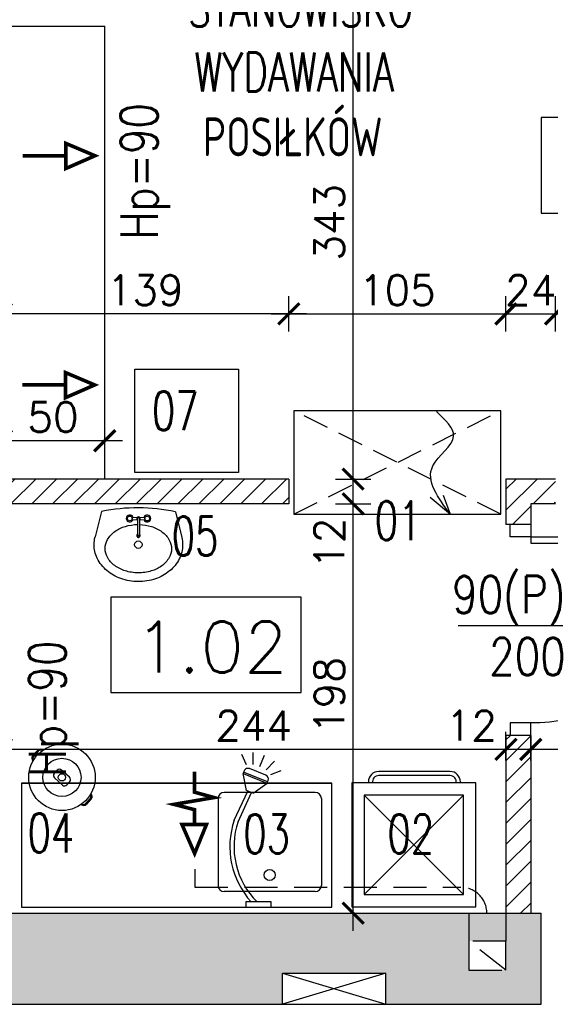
# Model space of a CAD drawing. Header units: millimetres. Extents: x 31969 to 285678, y -69766 to -1123.
# Tile 34 of 102: x 142466 to 142723, y -10201 to -9725. Entities that reach past the tile are written whole.
import ezdxf
from ezdxf.lldxf.tags import DXFTag

# ---------------------------------------------------------------- set-up
doc = ezdxf.new("R2010")
doc.units = ezdxf.units.MM
doc.linetypes.add('HIDDEN', pattern=[0.375, 0.25, -0.125])
doc.linetypes.add('KRE_16_8', pattern=[24, 16, -8])
for name, color, linetype in [('a- wentylacja Łukasza 2', 118, 'Continuous'), ('a-biblioteka', 251, 'Continuous'), ('a-opis 1', 3, 'Continuous'), ('a-opis 3', 15, 'Continuous'), ('a-opis stolarki 1', 3, 'Continuous'), ('a-opis technologii 2', 12, 'Continuous'), ('a-przekrój 2', 251, 'Continuous'), ('a-stolarka drzwiowa', 3, 'Continuous'), ('a-stolarka okienna', 3, 'Continuous'), ('a-szraf', 252, 'Continuous'), ('a-wentylacja', 3, 'Continuous'), ('a-wymiary', 11, 'Continuous'), ('a-wyposażenie', 84, 'Continuous'), ('a-ściany działowe projektowane', 5, 'Continuous'), ('a-ściany istniejące murowane', 6, 'Continuous')]:
    doc.layers.add(name, color=color, linetype=linetype)
doc.styles.add('MAREK', font='simplex.shx')
doc.styles.add('RS01507', font='romans.shx', dxfattribs={"width": 0.7, "height": 0.15})
doc.styles.add('WYMIAR', font='romans.shx', dxfattribs={"width": 0.8})
tags = doc.linetypes.add('DASHED', pattern=[0.75, 0.5, -0.25]).pattern_tags.tags
tags[6:7] = [DXFTag(74, 4), DXFTag(75, 0), DXFTag(340, '0'), DXFTag(46, 1.0), DXFTag(50, 0.0), DXFTag(44, 0.0), DXFTag(45, 0.0)]
tags[4:5] = [DXFTag(74, 4), DXFTag(75, 0), DXFTag(340, '0'), DXFTag(46, 1.0), DXFTag(50, 0.0), DXFTag(44, 0.0), DXFTag(45, 0.0)]
doc.dimstyles.new('MAREK', dxfattribs={"dimscale": 0.85, "dimtxt": 17, "dimasz": 12, "dimexe": 10, "dimexo": 0.625, "dimgap": 5, "dimtad": 1, "dimdec": 1, "dimdsep": 46, "dimtxsty": 'MAREK', "dimblk1": 'ARCHTICK', "dimblk2": 'ARCHTICK', "dimsah": 1, "dimcen": 2.5, "dimdle": 10, "dimadec": 0, "dimazin": 0, "dimtfac": 1, "dimtdec": 1, "dimtmove": 1, "dimatfit": 3, "dimldrblk": 'ARCHTICK', "dimfxl": 0, "dimtolj": 1, "dimtzin": 0, "dimarcsym": 0})

# ---------------------------------------------------------------- blocks, each defined once
blk = doc.blocks.new('A$C42BE72CD')
at = {"layer": 'a-stolarka drzwiowa'}
for p, q in [((6, 99.95), (0, 99.95)), ((6, 89.95), (6, 99.95)), ((96, 89.95), (96, 99.95)), ((96, 99.95), (102, 99.95)), ((0, 89.95), (6, 89.95)), ((6, 89.95), (9, 89.95)), ((6, 89.95), (6, 0)), ((9, 89.95), (9, 0)), ((102, 89.95), (96, 89.95)), ((9, 0), (6, 0))]:
    blk.add_line(p, q, dxfattribs=at)
at = {"layer": 'a-stolarka drzwiowa', "linetype": 'DASHED', "lineweight": 25, "ltscale": 20}
blk.add_arc((6, 89.95), 90, 271.9102, 0, dxfattribs=at)
blk = doc.blocks.new('_ARCHTICK')
at = {"color": 0, "linetype": 'ByBlock', "const_width": 0.15}
blk.add_lwpolyline([(-0.5, -0.5), (0.5, 0.5)], dxfattribs=at)
blk = doc.blocks.new('*D13')
at = {"layer": 'a-wymiary', "color": 0, "lineweight": -2, "ltscale": 100}
for p, q in [((142457.07, -9937.08), (142457.07, -9920.08)), ((142507.07, -9937.08), (142507.07, -9920.08)), ((142515.57, -9928.58), (142448.57, -9928.58))]:
    blk.add_line(p, q, dxfattribs=at)
at = {"layer": 'DEFPOINTS', "color": 0, "ltscale": 100}
for p in [(142457.07, -9928.58), (142457.07, -9938.48), (142507.07, -9938.48)]:
    blk.add_point(p, dxfattribs=at)
at = {"layer": 'a-wymiary', "color": 0, "lineweight": -2, "ltscale": 100, "xscale": 10.2, "yscale": 10.2, "zscale": 10.2, "rotation": 180}
blk.add_blockref('_ARCHTICK', (142457.07, -9928.58), dxfattribs=at)
at = {"layer": 'a-wymiary', "color": 0, "lineweight": -2, "ltscale": 100, "xscale": 10.2, "yscale": 10.2, "zscale": 10.2}
blk.add_blockref('_ARCHTICK', (142507.07, -9928.58), dxfattribs=at)
at = {"layer": 'a-wymiary', "color": 0, "ltscale": 100, "insert": (142482.07, -9917.11), "char_height": 14.45, "attachment_point": 5, "style": 'MAREK'}
blk.add_mtext('\\A1;50', dxfattribs=at)
blk = doc.blocks.new('*D84')
at = {"layer": 'a-wymiary', "color": 0, "lineweight": -2, "ltscale": 100}
for p, q in [((142713.07, -10083.21), (142713.07, -10069.36)), ((142838.07, -10086.36), (142838.07, -10069.36)), ((142846.57, -10077.86), (142704.57, -10077.86))]:
    blk.add_line(p, q, dxfattribs=at)
at = {"layer": 'DEFPOINTS', "color": 0, "ltscale": 100}
for p in [(142713.07, -10077.86), (142713.07, -10083.74), (142838.07, -10088.05)]:
    blk.add_point(p, dxfattribs=at)
at = {"layer": 'a-wymiary', "color": 0, "lineweight": -2, "ltscale": 100, "xscale": 10.2, "yscale": 10.2, "zscale": 10.2, "rotation": 180}
blk.add_blockref('_ARCHTICK', (142713.07, -10077.86), dxfattribs=at)
at = {"layer": 'a-wymiary', "color": 0, "lineweight": -2, "ltscale": 100, "xscale": 10.2, "yscale": 10.2, "zscale": 10.2}
blk.add_blockref('_ARCHTICK', (142838.07, -10077.86), dxfattribs=at)
at = {"layer": 'a-wymiary', "color": 0, "ltscale": 100, "insert": (142775.57, -10066.38), "char_height": 14.45, "attachment_point": 5, "style": 'MAREK'}
blk.add_mtext('\\A1;125', dxfattribs=at)
blk = doc.blocks.new('*D85')
at = {"layer": 'a-wymiary', "color": 0, "lineweight": -2, "ltscale": 100}
for p, q in [((142701.07, -10083.21), (142701.07, -10069.36)), ((142713.07, -10083.21), (142713.07, -10069.36)), ((142721.57, -10077.86), (142692.57, -10077.86))]:
    blk.add_line(p, q, dxfattribs=at)
at = {"layer": 'DEFPOINTS', "color": 0, "ltscale": 100}
for p in [(142701.07, -10077.86), (142701.07, -10083.74), (142713.07, -10083.74)]:
    blk.add_point(p, dxfattribs=at)
at = {"layer": 'a-wymiary', "color": 0, "lineweight": -2, "ltscale": 100, "xscale": 10.2, "yscale": 10.2, "zscale": 10.2, "rotation": 180}
blk.add_blockref('_ARCHTICK', (142701.07, -10077.86), dxfattribs=at)
at = {"layer": 'a-wymiary', "color": 0, "lineweight": -2, "ltscale": 100, "xscale": 10.2, "yscale": 10.2, "zscale": 10.2}
blk.add_blockref('_ARCHTICK', (142713.07, -10077.86), dxfattribs=at)
at = {"layer": 'a-wymiary', "color": 0, "ltscale": 100, "insert": (142684.33, -10066.38), "char_height": 14.45, "attachment_point": 5, "style": 'MAREK'}
blk.add_mtext('\\A1;12', dxfattribs=at)
blk = doc.blocks.new('*D86')
at = {"layer": 'a-wymiary', "color": 0, "lineweight": -2, "ltscale": 100}
for p, q in [((142457.07, -10081.69), (142457.07, -10069.36)), ((142701.07, -10083.21), (142701.07, -10069.36)), ((142709.57, -10077.86), (142448.57, -10077.86))]:
    blk.add_line(p, q, dxfattribs=at)
at = {"layer": 'DEFPOINTS', "color": 0, "ltscale": 100}
for p in [(142457.07, -10077.86), (142457.07, -10082.22), (142701.07, -10083.74)]:
    blk.add_point(p, dxfattribs=at)
at = {"layer": 'a-wymiary', "color": 0, "lineweight": -2, "ltscale": 100, "xscale": 10.2, "yscale": 10.2, "zscale": 10.2, "rotation": 180}
blk.add_blockref('_ARCHTICK', (142457.07, -10077.86), dxfattribs=at)
at = {"layer": 'a-wymiary', "color": 0, "lineweight": -2, "ltscale": 100, "xscale": 10.2, "yscale": 10.2, "zscale": 10.2}
blk.add_blockref('_ARCHTICK', (142701.07, -10077.86), dxfattribs=at)
at = {"layer": 'a-wymiary', "color": 0, "ltscale": 100, "insert": (142579.07, -10066.38), "char_height": 14.45, "attachment_point": 5, "style": 'MAREK'}
blk.add_mtext('\\A1;244', dxfattribs=at)
blk = doc.blocks.new('*D87')
at = {"layer": 'a-wymiary', "color": 0, "lineweight": -2, "ltscale": 100}
for p, q in [((142596.07, -9875.72), (142596.07, -9858.72)), ((142701.07, -9875.72), (142701.07, -9858.72)), ((142587.57, -9867.22), (142709.57, -9867.22))]:
    blk.add_line(p, q, dxfattribs=at)
at = {"layer": 'DEFPOINTS', "color": 0, "ltscale": 100}
for p in [(142701.07, -9867.22), (142596.07, -9939.2), (142701.07, -9949.66)]:
    blk.add_point(p, dxfattribs=at)
at = {"layer": 'a-wymiary', "color": 0, "lineweight": -2, "ltscale": 100, "xscale": 10.2, "yscale": 10.2, "zscale": 10.2, "rotation": 180}
blk.add_blockref('_ARCHTICK', (142596.07, -9867.22), dxfattribs=at)
at = {"layer": 'a-wymiary', "color": 0, "lineweight": -2, "ltscale": 100, "xscale": 10.2, "yscale": 10.2, "zscale": 10.2}
blk.add_blockref('_ARCHTICK', (142701.07, -9867.22), dxfattribs=at)
at = {"layer": 'a-wymiary', "color": 0, "ltscale": 100, "insert": (142648.57, -9855.74), "char_height": 14.45, "attachment_point": 5, "style": 'MAREK'}
blk.add_mtext('\\A1;105', dxfattribs=at)
blk = doc.blocks.new('*D88')
at = {"layer": 'a-wymiary', "color": 0, "lineweight": -2, "ltscale": 100}
for p, q in [((142701.07, -9875.72), (142701.07, -9858.72)), ((142725.07, -9875.72), (142725.07, -9858.72)), ((142692.57, -9867.22), (142733.57, -9867.22))]:
    blk.add_line(p, q, dxfattribs=at)
at = {"layer": 'DEFPOINTS', "color": 0, "ltscale": 100}
for p in [(142725.07, -9867.22), (142701.07, -9949.66), (142725.07, -9949.66)]:
    blk.add_point(p, dxfattribs=at)
at = {"layer": 'a-wymiary', "color": 0, "lineweight": -2, "ltscale": 100, "xscale": 10.2, "yscale": 10.2, "zscale": 10.2, "rotation": 180}
blk.add_blockref('_ARCHTICK', (142701.07, -9867.22), dxfattribs=at)
at = {"layer": 'a-wymiary', "color": 0, "lineweight": -2, "ltscale": 100, "xscale": 10.2, "yscale": 10.2, "zscale": 10.2}
blk.add_blockref('_ARCHTICK', (142725.07, -9867.22), dxfattribs=at)
at = {"layer": 'a-wymiary', "color": 0, "ltscale": 100, "insert": (142713.07, -9855.74), "char_height": 14.45, "attachment_point": 5, "style": 'MAREK'}
blk.add_mtext('\\A1;24', dxfattribs=at)
blk = doc.blocks.new('*D89')
at = {"layer": 'a-wymiary', "color": 0, "lineweight": -2, "ltscale": 100}
for p, q in [((142725.07, -9875.72), (142725.07, -9858.72)), ((142827.07, -9875.72), (142827.07, -9858.72)), ((142716.57, -9867.22), (142835.57, -9867.22))]:
    blk.add_line(p, q, dxfattribs=at)
at = {"layer": 'DEFPOINTS', "color": 0, "ltscale": 100}
for p in [(142827.07, -9867.22), (142725.07, -9947.54), (142827.07, -9949.66)]:
    blk.add_point(p, dxfattribs=at)
at = {"layer": 'a-wymiary', "color": 0, "lineweight": -2, "ltscale": 100, "xscale": 10.2, "yscale": 10.2, "zscale": 10.2, "rotation": 180}
blk.add_blockref('_ARCHTICK', (142725.07, -9867.22), dxfattribs=at)
at = {"layer": 'a-wymiary', "color": 0, "lineweight": -2, "ltscale": 100, "xscale": 10.2, "yscale": 10.2, "zscale": 10.2}
blk.add_blockref('_ARCHTICK', (142827.07, -9867.22), dxfattribs=at)
at = {"layer": 'a-wymiary', "color": 0, "ltscale": 100, "insert": (142776.07, -9855.74), "char_height": 14.45, "attachment_point": 5, "style": 'MAREK'}
blk.add_mtext('\\A1;102', dxfattribs=at)
blk = doc.blocks.new('*D92')
at = {"layer": 'a-wymiary', "color": 0, "lineweight": -2, "ltscale": 100}
for p, q in [((142457.07, -9875.72), (142457.07, -9858.72)), ((142596.07, -9875.72), (142596.07, -9858.72)), ((142604.57, -9867.22), (142448.57, -9867.22))]:
    blk.add_line(p, q, dxfattribs=at)
at = {"layer": 'DEFPOINTS', "color": 0, "ltscale": 100}
for p in [(142457.07, -9867.22), (142457.07, -9939.2), (142596.07, -9939.2)]:
    blk.add_point(p, dxfattribs=at)
at = {"layer": 'a-wymiary', "color": 0, "lineweight": -2, "ltscale": 100, "xscale": 10.2, "yscale": 10.2, "zscale": 10.2, "rotation": 180}
blk.add_blockref('_ARCHTICK', (142457.07, -9867.22), dxfattribs=at)
at = {"layer": 'a-wymiary', "color": 0, "lineweight": -2, "ltscale": 100, "xscale": 10.2, "yscale": 10.2, "zscale": 10.2}
blk.add_blockref('_ARCHTICK', (142596.07, -9867.22), dxfattribs=at)
at = {"layer": 'a-wymiary', "color": 0, "ltscale": 100, "insert": (142526.57, -9855.74), "char_height": 14.45, "attachment_point": 5, "style": 'MAREK'}
blk.add_mtext('\\A1;139', dxfattribs=at)
blk = doc.blocks.new('*D115')
at = {"layer": 'a-wymiary', "color": 0, "lineweight": -2, "ltscale": 100}
for p, q in [((142627.17, -10165.6), (142627.17, -9950.6)), ((142618.67, -9959.1), (142635.67, -9959.1)), ((142618.67, -10157.1), (142635.67, -10157.1))]:
    blk.add_line(p, q, dxfattribs=at)
at = {"layer": 'DEFPOINTS', "color": 0, "ltscale": 100}
for p in [(142596.07, -9959.1), (142627.17, -9959.1), (142598.5, -10157.1)]:
    blk.add_point(p, dxfattribs=at)
at = {"layer": 'a-wymiary', "color": 0, "lineweight": -2, "ltscale": 100, "xscale": 10.2, "yscale": 10.2, "zscale": 10.2}
for p, rotation in [((142627.17, -9959.1), 90), ((142627.17, -10157.1), 270)]:
    blk.add_blockref('_ARCHTICK', p, dxfattribs=dict(at, rotation=rotation))
at = {"layer": 'a-wymiary', "color": 0, "ltscale": 100, "insert": (142615.69, -10051.78), "char_height": 14.45, "attachment_point": 5, "rotation": 90, "style": 'MAREK'}
blk.add_mtext('\\A1;198', dxfattribs=at)
blk = doc.blocks.new('*D116')
at = {"layer": 'a-wymiary', "color": 0, "lineweight": -2, "ltscale": 100}
for p, q in [((142627.17, -9967.6), (142627.17, -9938.6)), ((142618.67, -9947.1), (142635.67, -9947.1)), ((142618.67, -9959.1), (142635.67, -9959.1))]:
    blk.add_line(p, q, dxfattribs=at)
at = {"layer": 'DEFPOINTS', "color": 0, "ltscale": 100}
for p in [(142596.07, -9947.1), (142627.17, -9947.1), (142596.07, -9959.1)]:
    blk.add_point(p, dxfattribs=at)
at = {"layer": 'a-wymiary', "color": 0, "lineweight": -2, "ltscale": 100, "xscale": 10.2, "yscale": 10.2, "zscale": 10.2}
for p, rotation in [((142627.17, -9947.1), 90), ((142627.17, -9959.1), 270)]:
    blk.add_blockref('_ARCHTICK', p, dxfattribs=dict(at, rotation=rotation))
at = {"layer": 'a-wymiary', "color": 0, "ltscale": 100, "insert": (142615.69, -9978.12), "char_height": 14.45, "attachment_point": 5, "rotation": 90, "style": 'MAREK'}
blk.add_mtext('\\A1;12', dxfattribs=at)
blk = doc.blocks.new('*D117')
at = {"layer": 'a-wymiary', "color": 0, "lineweight": -2, "ltscale": 100}
for p, q in [((142627.17, -9955.6), (142627.17, -9595.6)), ((142624.81, -9604.1), (142635.67, -9604.1)), ((142618.67, -9947.1), (142635.67, -9947.1))]:
    blk.add_line(p, q, dxfattribs=at)
at = {"layer": 'DEFPOINTS', "color": 0, "ltscale": 100}
for p in [(142624.28, -9604.1), (142627.17, -9604.1), (142596.07, -9947.1)]:
    blk.add_point(p, dxfattribs=at)
at = {"layer": 'a-wymiary', "color": 0, "lineweight": -2, "ltscale": 100, "xscale": 10.2, "yscale": 10.2, "zscale": 10.2}
for p, rotation in [((142627.17, -9604.1), 90), ((142627.17, -9947.1), 270)]:
    blk.add_blockref('_ARCHTICK', p, dxfattribs=dict(at, rotation=rotation))
at = {"layer": 'a-wymiary', "color": 0, "ltscale": 100, "insert": (142615.69, -9822.92), "char_height": 14.45, "attachment_point": 5, "rotation": 90, "style": 'MAREK'}
blk.add_mtext('\\A1;343', dxfattribs=at)

msp = doc.modelspace()

# ---------------------------------------------------------------- hatches: boundary and pattern name
at = {"layer": 'a-przekrój 2', "ltscale": 0.1}
h = msp.add_hatch(dxfattribs=at)
h.set_pattern_fill('LINE', color=256, scale=2.25, angle=45)
h.paths.add_polyline_path([(142838.07, -10157.1), (142850.07, -10157.1), (142850.07, -9947.1), (142827.07, -9947.1), (142827.07, -9959.1), (142838.07, -9959.1)])
h.paths.add_polyline_path([(142701.07, -9947.1), (142701.07, -9969.1), (142713.07, -9969.1), (142713.07, -9959.1), (142725.07, -9959.1), (142725.07, -9947.1)])
h.paths.add_polyline_path([(142596.07, -9959.1), (142596.07, -9947.1), (142457.07, -9947.1), (142457.07, -9959.1)])
edge = h.paths.add_edge_path()
edge.add_line((142713.07, -10071.1), (142701.07, -10071.1))
edge.add_line((142701.07, -10071.1), (142701.07, -10139.37))
edge.add_ellipse((142702.26, -10143.25), major_axis=(-9.4, 0), ratio=0.416668, start_angle=82.7651, end_angle=277.2349, ccw=False)
edge.add_line((142701.07, -10147.14), (142701.07, -10157.1))
edge.add_line((142701.07, -10157.1), (142713.07, -10157.1))
edge.add_line((142713.07, -10157.1), (142713.07, -10071.1))
edge = h.paths.add_edge_path(flags=17)
edge.add_ellipse((142702.26, -10143.25), major_axis=(-9.4, 0), ratio=0.416668, start_angle=82.7651, end_angle=277.2349)
edge.add_line((142701.07, -10139.37), (142701.07, -10147.14))
at = {"layer": 'a-szraf', "ltscale": 0.9}
h = msp.add_hatch(color=254, dxfattribs=at)
h.dxf.hatch_style = 1
h.paths.add_polyline_path([(142262.07, -9549.1), (142188.07, -9549.1), (142188.07, -9604.1), (142262.07, -9604.1)])
h.paths.add_polyline_path([(142262.07, -9534.1), (142188.07, -9534.1), (142188.07, -9549.1), (142262.07, -9549.1)])
h.paths.add_polyline_path([(142477.07, -9549.1), (142402.07, -9549.1), (142402.07, -9604.1), (142442.07, -9604.1), (142442.07, -9656.91), (142457.07, -9656.91), (142457.07, -9604.1), (142477.07, -9604.1)])
h.paths.add_polyline_path([(142477.07, -9534.1), (142402.07, -9534.1), (142402.07, -9549.1), (142477.07, -9549.1)])
h.paths.add_polyline_path([(142658.07, -9549.1), (142617.07, -9549.1), (142617.07, -9604.1), (142658.07, -9604.1)])
h.paths.add_polyline_path([(142682.07, -9549.1), (142658.07, -9549.1), (142658.07, -9604.1), (142682.07, -9604.1)])
h.paths.add_polyline_path([(142723.07, -9549.1), (142682.07, -9549.1), (142682.07, -9604.1), (142723.07, -9604.1)])
h.paths.add_polyline_path([(142723.07, -9534.1), (142682.07, -9534.1), (142682.07, -9549.1), (142723.07, -9549.1)])
h.paths.add_polyline_path([(142682.07, -9534.1), (142658.07, -9534.1), (142658.07, -9549.1), (142682.07, -9549.1)])
h.paths.add_polyline_path([(142658.07, -9534.1), (142617.07, -9534.1), (142617.07, -9549.1), (142658.07, -9549.1)])
h.paths.add_polyline_path([(142917.07, -9549.1), (142863.07, -9549.1), (142863.07, -9604.1), (142917.07, -9604.1)])
h.paths.add_polyline_path([(142917.07, -9534.1), (142863.07, -9534.1), (142863.07, -9549.1), (142917.07, -9549.1)])
h.paths.add_polyline_path([(143194.21, -9549.1), (143057.07, -9549.1), (143057.07, -9604.1), (143077.07, -9604.1), (143077.07, -9634.1), (143090.58, -9634.1), (143104.58, -9634.1), (143104.58, -9648.1), (143090.58, -9648.1), (143077.07, -9648.1), (143077.07, -9656.1), (143077.07, -9669.1), (143121.07, -9669.1), (143121.07, -9604.1), (143194.21, -9604.1)])
h.paths.add_polyline_path([(143218.21, -9549.1), (143194.21, -9549.1), (143194.21, -9604.1), (143218.21, -9604.1)])
h.paths.add_polyline_path([(143295.35, -9549.1), (143218.21, -9549.1), (143218.21, -9604.1), (143295.35, -9604.1)])
h.paths.add_polyline_path([(143295.35, -9534.1), (143218.21, -9534.1), (143218.21, -9549.1), (143295.35, -9549.1)])
h.paths.add_polyline_path([(143218.21, -9534.1), (143194.21, -9534.1), (143194.21, -9549.1), (143218.21, -9549.1)])
h.paths.add_polyline_path([(143194.21, -9534.1), (143057.07, -9534.1), (143057.07, -9549.1), (143194.21, -9549.1)])
h.paths.add_polyline_path([(143090.58, -9634.1), (143077.07, -9634.1), (143077.07, -9648.1), (143090.58, -9648.1)], flags=17)
h.paths.add_polyline_path([(143121.07, -9769.1), (143077.07, -9769.1), (143077.07, -10009.1), (143077.07, -10048.38), (143121.07, -10048.38), (143121.07, -10001.38), (143104.58, -10001.38), (143090.58, -10001.38), (143090.58, -9987.38), (143104.58, -9987.38), (143121.07, -9987.38), (143121.07, -9921.38), (143104.58, -9921.38), (143090.58, -9921.38), (143090.58, -9907.38), (143104.58, -9907.38), (143121.07, -9907.38)])
h.paths.add_polyline_path([(143121.07, -10048.38), (143077.07, -10048.38), (143077.07, -10157.1), (143071.31, -10157.1), (143071.31, -10201.1), (143121.07, -10201.1), (143121.07, -10186.1)])
h.paths.add_polyline_path([(143121.07, -9987.38), (143104.58, -9987.38), (143104.58, -10001.38), (143121.07, -10001.38)], flags=17)
h.paths.add_polyline_path([(143121.07, -9907.38), (143104.58, -9907.38), (143104.58, -9921.38), (143121.07, -9921.38)], flags=17)
h.paths.add_polyline_path([(143522.33, -10186.1), (143246.07, -10186.1), (143246.07, -10201.1), (143522.33, -10201.1)])
h.paths.add_polyline_path([(143596.07, -9666.47), (143541.07, -9666.47), (143541.07, -10186.1), (143522.33, -10186.1), (143522.33, -10201.1), (143541.07, -10201.1), (143541.07, -10211.1), (143596.07, -10211.1)])
h.paths.add_polyline_path([(143611.07, -9666.47), (143596.07, -9666.47), (143596.07, -10211.1), (143611.07, -10211.1)])
h.paths.add_polyline_path([(143596.07, -9549.1), (143529.78, -9549.1), (143517.43, -9556.73), (143517.43, -9604.1), (143541.07, -9604.1), (143541.07, -9666.47), (143596.07, -9666.47)])
h.paths.add_polyline_path([(143611.07, -9534.1), (143554.04, -9534.1), (143529.78, -9549.1), (143596.07, -9549.1), (143596.07, -9666.47), (143611.07, -9666.47)])
h.paths.add_polyline_path([(143554.04, -9534.1), (143517.43, -9534.1), (143517.43, -9549.1), (143529.78, -9549.1)])
h.paths.add_polyline_path([(143517.43, -9534.1), (143497.43, -9534.1), (143497.43, -9549.1), (143508.86, -9549.1)])
h.paths.add_polyline_path([(143497.43, -9534.1), (143477.43, -9534.1), (143486, -9549.1), (143497.43, -9549.1)])
h.paths.add_polyline_path([(143497.43, -9549.1), (143486, -9549.1), (143497.43, -9569.1)], flags=17)
h.paths.add_polyline_path([(143508.86, -9549.1), (143497.43, -9549.1), (143497.43, -9569.1)], flags=17)
h.paths.add_polyline_path([(143517.43, -9534.1), (143508.86, -9549.1), (143517.43, -9549.1)], flags=17)
h.paths.add_polyline_path([(143477.43, -9534.1), (143477.43, -9549.1), (143486, -9549.1)], flags=17)
h.paths.add_polyline_path([(143486, -9549.1), (143477.43, -9549.1), (143477.43, -9604.1), (143497.43, -9569.1)])
h.paths.add_polyline_path([(143517.43, -9556.73), (143497.43, -9569.1), (143517.43, -9604.1)])
h.paths.add_polyline_path([(143517.43, -9549.1), (143508.86, -9549.1), (143497.43, -9569.1), (143517.43, -9556.73)])
h.paths.add_polyline_path([(143497.43, -9569.1), (143497.43, -9604.1), (143517.43, -9604.1)], flags=17)
h.paths.add_polyline_path([(143497.43, -9569.1), (143477.43, -9604.1), (143497.43, -9604.1)], flags=17)
h.paths.add_polyline_path([(143036.81, -10157.1), (142854.07, -10157.1), (142838.07, -10157.1), (142838.07, -10201.1), (143036.81, -10201.1)])
h.paths.add_polyline_path([(143054.06, -10179.1), (143054.06, -10201.1), (143071.31, -10201.1)], flags=17)
h.paths.add_polyline_path([(143054.06, -10179.1), (143036.81, -10201.1), (143054.06, -10201.1)], flags=17)
h.paths.add_polyline_path([(143054.06, -10179.1), (143036.81, -10157.1), (143036.81, -10201.1)])
h.paths.add_polyline_path([(143054.06, -10157.1), (143036.81, -10157.1), (143054.06, -10179.1)], flags=17)
h.paths.add_polyline_path([(143071.31, -10157.1), (143054.06, -10157.1), (143054.06, -10179.1)], flags=17)
h.paths.add_polyline_path([(143071.31, -10157.1), (143054.06, -10179.1), (143071.31, -10201.1)])
h.paths.add_polyline_path([(142718.07, -10157.1), (142701.07, -10157.1), (142701.07, -10170.6), (142701.07, -10184.6), (142683.07, -10184.6), (142683.07, -10170.6), (142683.07, -10157.1), (142457.07, -10157.1), (142457.07, -10113.1), (142442.07, -10113.1), (142442.07, -10157.1), (142432.56, -10157.1), (142432.56, -10201.1), (142593.07, -10201.1), (142593.07, -10186.1), (142643.07, -10186.1), (142643.07, -10201.1), (142718.07, -10201.1)])
h.paths.add_polyline_path([(142701.07, -10157.1), (142683.07, -10157.1), (142683.07, -10170.6), (142701.07, -10170.6)], flags=17)
h.paths.add_polyline_path([(142359.56, -10157.1), (142251.79, -10157.1), (142237.07, -10171.82), (142237.07, -10201.1), (142359.56, -10201.1)])
h.paths.add_polyline_path([(142359.56, -10157.1), (142359.56, -10201.1), (142396.06, -10179.1)])
h.paths.add_polyline_path([(142396.06, -10157.1), (142359.56, -10157.1), (142396.06, -10179.1)], flags=17)
h.paths.add_polyline_path([(142432.56, -10157.1), (142396.06, -10157.1), (142396.06, -10179.1)], flags=17)
h.paths.add_polyline_path([(142432.56, -10157.1), (142396.06, -10179.1), (142432.56, -10201.1)])
h.paths.add_polyline_path([(142396.06, -10179.1), (142396.06, -10201.1), (142432.56, -10201.1)], flags=17)
h.paths.add_polyline_path([(142457.07, -9656.91), (142449.57, -9685.16), (142457.07, -9685.16)])
h.paths.add_polyline_path([(142442.07, -9656.91), (142442.07, -9685.16), (142449.57, -9685.16)], flags=17)
h.paths.add_polyline_path([(142457.07, -9656.91), (142442.07, -9656.91), (142449.57, -9685.16)])
h.paths.add_polyline_path([(142449.57, -9685.16), (142442.07, -9713.41), (142457.07, -9713.41)])
h.paths.add_polyline_path([(142449.57, -9685.16), (142442.07, -9685.16), (142442.07, -9713.41)])
h.paths.add_polyline_path([(142457.07, -9685.16), (142449.57, -9685.16), (142457.07, -9713.41)], flags=17)
h.paths.add_polyline_path([(142457.07, -9713.41), (142442.07, -9713.41), (142442.07, -9728.1), (142457.07, -9728.1)])
h.paths.add_polyline_path([(142400.46, -9823.47), (142444.43, -9823.47), (142444.43, -9766.47), (142400.46, -9766.47)], flags=9)

# ---------------------------------------------------------------- linework, layer by layer
at = {"layer": 'a- wentylacja Łukasza 2', "linetype": 'DASHED', "ltscale": 0.009}
for q in [(142664.4, -9956), (142670.93, -9955.1)]:
    msp.add_line((142674.27, -9964.28), q, dxfattribs=at)
at = {"layer": 'a- wentylacja Łukasza 2', "linetype": 'KRE_16_8'}
for p, q in [((142550.63, -10135.85), (142550.63, -10144.6)), ((142550.63, -10144.6), (142679.34, -10144.6))]:
    msp.add_line(p, q, dxfattribs=at)
at = {"layer": 'a- wentylacja Łukasza 2', "ltscale": 0.5, "const_width": 1.74}
for points in [[(142467.31, -9790.73), (142488.25, -9790.73), (142488.25, -9796.89), (142502.34, -9790.73), (142488.25, -9784.75), (142488.25, -9790.73)], [(142467.17, -9901.59), (142488.11, -9901.59), (142488.11, -9907.75), (142502.2, -9901.59), (142488.11, -9895.62), (142488.11, -9901.59)], [(142550.53, -10088.73), (142550.53, -10098.59), (142559.92, -10101.17), (142540.54, -10104.47), (142550.53, -10107.05), (142550.53, -10114.27), (142544.44, -10114.27), (142550.53, -10128.22), (142556.22, -10114.27), (142550.53, -10114.27)]]:
    msp.add_lwpolyline(points, dxfattribs=at)
at = {"layer": 'a- wentylacja Łukasza 2', "linetype": 'KRE_16_8'}
msp.add_arc((142679.34, -10157.1), 12.5, 0, 90, dxfattribs=at)
at = {"layer": 'a- wentylacja Łukasza 2', "linetype": 'DASHED', "ltscale": 0.009}
msp.add_spline([(142674.27, -9964.28), (142665.71, -9940.75), (142675.76, -9926.39), (142667.43, -9914.49)], degree=3, dxfattribs=at)
at = {"layer": 'a-biblioteka'}
for p, q in [((142575.57, -10085.31), (142573.35, -10080.3)), ((142578.84, -10085.17), (142578.81, -10079.4))]:
    msp.add_line(p, q, dxfattribs=at)
at = {"layer": 'a-opis 1', "ltscale": 40}
for p, q in [((142593.07, -10186.1), (142643.07, -10186.1)), ((142593.07, -10201.1), (142593.07, -10186.1)), ((142593.07, -10186.1), (142643.07, -10201.1)), ((142643.07, -10186.1), (142593.07, -10201.1)), ((142643.07, -10201.1), (142643.07, -10186.1))]:
    msp.add_line(p, q, dxfattribs=at)
at = {"layer": 'a-opis 3'}
for points in [[(142810.05, -9772.18), (142718.14, -9772.18), (142718.14, -9818.42), (142810.05, -9818.42)], [(142602, -10004.19), (142510.08, -10004.19), (142510.08, -10050.42), (142602, -10050.42)]]:
    msp.add_lwpolyline(points, close=True, dxfattribs=at)
at = {"layer": 'a-opis stolarki 1'}
msp.add_line((142739.21, -10018.1), (142677.92, -10018.1), dxfattribs=at)
at = {"layer": 'a-stolarka okienna', "ltscale": 40}
for p in [(142457.07, -9728.1), (142507.07, -9947.1)]:
    msp.add_line(p, (142507.07, -9728.1), dxfattribs=at)
at = {"layer": 'a-wentylacja', "linetype": 'KRE_16_8'}
for p, q in [((142683.07, -10157.1), (142683.07, -10170.6)), ((142701.07, -10157.1), (142701.07, -10170.6)), ((142701.07, -10184.6), (142683.07, -10170.6))]:
    msp.add_line(p, q, dxfattribs=at)
msp.add_lwpolyline([(142701.07, -10184.6), (142701.07, -10170.6), (142683.07, -10170.6), (142683.07, -10184.6)], close=True, dxfattribs=at)
at = {"layer": 'a-wyposażenie', "linetype": 'HIDDEN', "ltscale": 50}
for p, q in [((142598.57, -9964.1), (142698.57, -9914.1)), ((142698.57, -9964.1), (142598.57, -9914.1))]:
    msp.add_line(p, q, dxfattribs=at)
at = {"layer": 'a-wyposażenie'}
for p, q in [((142505.56, -9962.74), (142502.38, -9975.13)), ((142541.24, -9962.93), (142544.29, -9975.36)), ((142520.18, -9965.68), (142522.91, -9965.49)), ((142520.18, -9966.66), (142522.9, -9966.88)), ((142522.91, -9966.19), (142522.86, -9974.16)), ((142523.86, -9966.19), (142523.82, -9974.17)), ((142523.86, -9965.5), (142526.59, -9965.72)), ((142523.86, -9966.89), (142526.58, -9966.7)), ((142522.64, -9974.16), (142522.63, -9974.66)), ((142524.04, -9974.17), (142524.04, -9974.66)), ((142474.49, -10078.39), (142472.18, -10080.95)), ((142474.94, -10078.79), (142472.63, -10081.36)), ((142582.05, -10086.2), (142584.27, -10080.73)), ((142584.93, -10090.37), (142577.09, -10087.19)), ((142585.08, -10087.7), (142589.12, -10083.57)), ((142484.06, -10087.98), (142482.64, -10089.55)), ((142482.75, -10091.64), (142486.65, -10095.15)), ((142490.05, -10091.38), (142486.14, -10087.87)), ((142574.48, -10088.29), (142573.97, -10089.55)), ((142573.97, -10089.55), (142585.52, -10094.23)), ((142575.54, -10097.79), (142573.97, -10089.55)), ((142585.78, -10093.6), (142574.23, -10088.92)), ((142587.32, -10090.07), (142592.41, -10088.02)), ((142674.03, -10088.56), (142639.56, -10088.56)), ((142674.03, -10090.56), (142639.56, -10090.56)), ((142466.88, -10094.19), (142616.88, -10094.19)), ((142616.88, -10094.19), (142466.88, -10094.19)), ((142466.88, -10094.19), (142466.88, -10154.19)), ((142488.74, -10095.04), (142490.16, -10093.47)), ((142578.81, -10099.05), (142585.67, -10094.23)), ((142585.52, -10094.23), (142586.04, -10092.97)), ((142616.88, -10154.19), (142616.88, -10094.19)), ((142686.57, -10094.06), (142626.57, -10094.06)), ((142626.57, -10094.06), (142626.57, -10154.06)), ((142634.56, -10093.56), (142634.56, -10094.06)), ((142679.03, -10093.56), (142679.03, -10094.06)), ((142686.57, -10154.06), (142686.57, -10094.06)), ((142500.1, -10101.44), (142497.79, -10104)), ((142608.84, -10098.68), (142564.84, -10098.68)), ((142569.67, -10112.13), (142576.18, -10098.05)), ((142571.52, -10112.88), (142578.03, -10098.8)), ((142578.66, -10099.06), (142575.54, -10097.79)), ((142576.18, -10098.05), (142578.03, -10098.8)), ((142680.57, -10100.06), (142632.57, -10148.1)), ((142680.57, -10148.1), (142632.57, -10100.06)), ((142680.57, -10100.06), (142632.57, -10100.06)), ((142632.57, -10100.06), (142632.57, -10148.1)), ((142680.57, -10148.1), (142680.57, -10100.06)), ((142500.55, -10101.84), (142498.25, -10104.41)), ((142561.84, -10101.68), (142561.84, -10143.68)), ((142611.84, -10101.68), (142611.84, -10143.68)), ((142608.84, -10146.68), (142564.84, -10146.68)), ((142632.57, -10148.1), (142680.57, -10148.1)), ((142587.56, -10151.68), (142575.23, -10151.68)), ((142575.23, -10151.68), (142575.23, -10154.19)), ((142587.56, -10154.19), (142587.56, -10151.68)), ((142466.88, -10154.19), (142616.88, -10154.19)), ((142575.23, -10154.19), (142587.56, -10154.19)), ((142626.57, -10154.06), (142686.57, -10154.06))]:
    msp.add_line(p, q, dxfattribs=at)
for points in [[(142521.69, -9894.02), (142571.69, -9894.02), (142571.69, -9944.02), (142521.69, -9944.02)], [(142698.57, -9964.1), (142698.57, -9914.1), (142598.57, -9914.1), (142598.57, -9964.1)]]:
    msp.add_lwpolyline(points, close=True, dxfattribs=at)
for points in [[(142523.84, -9969.11, -0.067885), (142529.71, -9970.07, -0.084294), (142534.7, -9972.58, -0.106458), (142538.25, -9976.6, -0.130058), (142539.35, -9980.87, -0.130058), (142538.2, -9985.13, -0.106458), (142534.61, -9989.11, -0.084294), (142529.59, -9991.57, -0.073345), (142523.24, -9992.47, -0.073345), (142516.9, -9991.5, -0.084294), (142511.91, -9988.98, -0.106458), (142508.35, -9984.97, -0.130058), (142507.25, -9980.69, -0.130058), (142508.4, -9976.43, -0.106458), (142512, -9972.46, -0.084294), (142517.02, -9970, -0.067885), (142522.89, -9969.1, -0.067885)], [(142544.72, -9979.01, -0.115836), (142543.12, -9985.65, -0.104065), (142538.38, -9991.58, -0.09084), (142531.58, -9995.37, -0.083285), (142523.21, -9996.72, -0.083285), (142514.86, -9995.28, -0.09084), (142508.11, -9991.42, -0.104065), (142503.43, -9985.43, -0.115836), (142501.91, -9978.77, -0.061594), (142502.38, -9975.13, -0.104065)], [(142522.63, -9974.66, 0.104546), (142522.68, -9974.91, 0.100796), (142522.84, -9975.12, 0.095911), (142523.06, -9975.27, 0.09272), (142523.33, -9975.32, 0.09272), (142523.6, -9975.27, 0.095911), (142523.83, -9975.13, 0.100796), (142523.98, -9974.91, 0.104546), (142524.04, -9974.66, 0.104546)], [(142522.86, -9973.68, 0.009141), (142522.84, -9973.7, 0.100796), (142522.69, -9973.91, 0.104546), (142522.64, -9974.16, 0.104546), (142522.69, -9974.41, 0.100796), (142522.84, -9974.63, 0.095911), (142523.06, -9974.77, 0.09272), (142523.33, -9974.82, 0.09272), (142523.61, -9974.77, 0.095911), (142523.83, -9974.63, 0.100796), (142523.99, -9974.42, 0.104546), (142524.04, -9974.17, 0.104546), (142523.99, -9973.92, 0.100796), (142523.84, -9973.7, 0.009141), (142523.82, -9973.69, 0.09272)], [(142522.86, -9974.16, 0.104546), (142522.89, -9974.32, 0.100796), (142522.99, -9974.47, 0.095911), (142523.15, -9974.56, 0.09272), (142523.34, -9974.6, 0.09272), (142523.53, -9974.56, 0.095911), (142523.68, -9974.47, 0.100796), (142523.78, -9974.33, 0.104546), (142523.82, -9974.17, 0.104546)], [(142544.29, -9975.36, -0.061594), (142544.72, -9979.01, -0.115836)]]:
    msp.add_lwpolyline(points, format="xyb", dxfattribs=at)
for centre, radius in [((142519.17, -9966.17), 1.12), ((142527.6, -9966.21), 1.12), ((142523.31, -9978.85), 1.78), ((142486.37, -10091.4), 16.08), ((142486.37, -10091.4), 9.22), ((142486.37, -10091.4), 1.76), ((142586.84, -10138.66), 2.7)]:
    msp.add_circle(centre, radius, dxfattribs=at)
for centre, radius, start, end in [((142522.91, -10051.13), 90.08, 78.2626, 101.105), ((142519.17, -9966.17), 1.69, 18.1634, 341.2043), ((142523.38, -9966.19), 0.843, 304.2019, 235.1657), ((142523.38, -9966.19), 0.478, 359.6838, 179.6838), ((142527.6, -9966.21), 1.69, 198.1634, 161.2043), ((142475.87, -10079.7), 1.9, 49.3694, 136.4114), ((142473.63, -10082.18), 1.9, 139.6136, 226.6556), ((142473.73, -10082.35), 1.48, 138.0125, 215.5444), ((142476.04, -10079.78), 1.48, 60.4806, 138.0125), ((142576.33, -10089.04), 2, 67.9548, 157.9548), ((142483.74, -10090.54), 1.48, 138.0125, 228.0125), ((142485.15, -10088.97), 1.48, 48.0125, 138.0125), ((142489.06, -10092.48), 1.48, 318.0125, 48.0125), ((142584.18, -10092.22), 2, 337.9548, 67.9548), ((142639.56, -10093.56), 5, 90, 180), ((142639.56, -10093.56), 3, 90, 189.5941), ((142674.03, -10093.56), 5, 0, 90), ((142674.03, -10093.56), 3, 350.4059, 90), ((142487.64, -10094.05), 1.48, 228.0125, 318.0125), ((142499, -10100.45), 1.48, 318.0125, 35.5444), ((142499.11, -10100.61), 1.9, 319.6136, 46.6556), ((142564.84, -10101.68), 3, 90, 180), ((142608.84, -10101.68), 3, 0, 90), ((142496.87, -10103.1), 1.9, 229.3694, 316.4114), ((142496.69, -10103.01), 1.48, 240.4806, 318.0125), ((142607.38, -10124.89), 39.82, 161.3057, 222.2953), ((142607.38, -10124.89), 37.82, 161.3057, 225.1165), ((142564.84, -10143.68), 3, 180, 270), ((142608.84, -10143.68), 3, 270, 0)]:
    msp.add_arc(centre, radius, start, end, dxfattribs=at)
at = {"layer": 'a-ściany działowe projektowane', "ltscale": 20}
for p, q in [((142596.07, -9947.1), (142457.07, -9947.1)), ((142596.07, -9947.1), (142596.07, -9959.1)), ((142701.07, -9947.1), (142701.07, -9969.1)), ((142725.07, -9947.1), (142701.07, -9947.1)), ((142596.07, -9959.1), (142457.07, -9959.1)), ((142713.07, -9959.1), (142713.07, -9969.1)), ((142725.07, -9959.1), (142713.07, -9959.1)), ((142713.07, -9969.1), (142701.07, -9969.1)), ((142713.07, -10071.1), (142701.07, -10071.1)), ((142701.07, -10071.1), (142701.07, -10157.1)), ((142713.07, -10071.1), (142713.07, -10157.1))]:
    msp.add_line(p, q, dxfattribs=at)
at = {"layer": 'a-ściany istniejące murowane'}
for p, q in [((142457.07, -10157.1), (142718.07, -10157.1)), ((142718.07, -10201.1), (142718.07, -10157.1)), ((142237.07, -10201.1), (142718.07, -10201.1))]:
    msp.add_line(p, q, dxfattribs=at)

# ---------------------------------------------------------------- block references
at = {"layer": 'a-stolarka drzwiowa', "ltscale": 100, "xscale": -1, "rotation": 90.00000000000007}
msp.add_blockref('A$C42BE72CD', (142803.02, -9969.1), dxfattribs=at)

# ---------------------------------------------------------------- texts
at = {"layer": 'a-opis 3', "style": 'MAREK'}
msp.add_text('1.02', height=24.659, dxfattribs=at).set_placement((142521.56, -10040.72))
at = {"layer": 'a-opis stolarki 1', "char_height": 18, "width": 35.8438, "attachment_point": 9, "rotation": 90, "style": 'WYMIAR'}
for insert in [(142538.7, -9765.22), (142494.31, -10025.22)]:
    msp.add_mtext('Hp=90', dxfattribs=dict(at, insert=insert))
at = {"layer": 'a-opis stolarki 1', "insert": (142729.99, -10041.97), "char_height": 18, "width": 39.8438, "attachment_point": 9, "style": 'WYMIAR'}
msp.add_mtext('\\P90(P)\\P200', dxfattribs=at)
at = {"layer": 'a-opis technologii 2', "ltscale": 40, "style": 'RS01507', "width": 0.7}
for s, p in [('07', (142529.86, -9923.5)), ('01', (142637.65, -9976.65)), ('05', (142539.44, -9984.11)), ('04', (142469.73, -10127.68)), ('03', (142574.01, -10128.16)), ('02', (142643.78, -10128.16))]:
    msp.add_text(s, height=18.813, dxfattribs=at).set_placement(p)
at = {"layer": 'a-opis technologii 2', "color": 144, "ltscale": 40, "insert": (142547.21, -9709.45), "char_height": 18.813, "attachment_point": 1, "style": 'RS01507'}
msp.add_mtext_dynamic_manual_height_columns('STANOWISKO \\P{\\W0.24736; }WYDAWANIA \\P{\\W0.564027; }POSIŁKÓW', width=114.66, gutter_width=12.5, heights=[0], dxfattribs=at)
at = {"layer": 'a-wyposażenie', "flags": 9}
for tag, p, s in [('FU_WASTE', (142541.24, -9963), '1.0'), ('FIXT_CODE', (142541.24, -9963.09), '10'), ('FU_TOTAL', (142541.24, -9963.05), '2.0'), ('FU_COLD', (142541.24, -9962.91), '1.5'), ('FU_HOT', (142541.24, -9962.96), '1.5')]:
    msp.add_attdef(tag, p, s, height=0.0178, rotation=179.6838, dxfattribs=at)

# ---------------------------------------------------------------- dimensions: what is measured, and where the dimension line sits
at = {"layer": 'a-wymiary', "ltscale": 100}
for base, p1, p2, picture, middle in [((142627.17, -9604.1), (142596.07, -9947.1), (142624.28, -9604.1), '*D117', (142627.17, -9822.92)), ((142627.17, -9947.1), (142596.07, -9959.1), (142596.07, -9947.1), '*D116', (142627.17, -9978.12)), ((142627.17, -9959.1), (142598.5, -10157.1), (142596.07, -9959.1), '*D115', (142627.17, -10051.78))]:
    dim = msp.add_linear_dim(base=base, p1=p1, p2=p2, angle=90, dimstyle='MAREK', dxfattribs=at)
    dim.commit()
    dim.dimension.update_dxf_attribs({"geometry": picture, "text_midpoint": middle, "dimtype": 160})
for base, p1, p2, picture, middle in [((142457.07, -9867.22), (142596.07, -9939.2), (142457.07, -9939.2), '*D92', (142526.57, -9855.74)), ((142701.07, -9867.22), (142596.07, -9939.2), (142701.07, -9949.66), '*D87', (142648.57, -9855.74)), ((142827.07, -9867.22), (142725.07, -9947.54), (142827.07, -9949.66), '*D89', (142776.07, -9855.74)), ((142457.07, -9928.58), (142507.07, -9938.48), (142457.07, -9938.48), '*D13', (142482.07, -9917.11)), ((142457.07, -10077.86), (142701.07, -10083.74), (142457.07, -10082.22), '*D86', (142579.07, -10066.38)), ((142713.07, -10077.86), (142838.07, -10088.05), (142713.07, -10083.74), '*D84', (142775.57, -10066.38))]:
    dim = msp.add_linear_dim(base=base, p1=p1, p2=p2, dimstyle='MAREK', dxfattribs=at)
    dim.commit()
    dim.dimension.update_dxf_attribs({"geometry": picture, "text_midpoint": middle})
for base, p1, p2, picture, middle in [((142725.07, -9867.22), (142701.07, -9949.66), (142725.07, -9949.66), '*D88', (142713.07, -9867.22)), ((142701.07, -10077.86), (142713.07, -10083.74), (142701.07, -10083.74), '*D85', (142684.33, -10077.86))]:
    dim = msp.add_linear_dim(base=base, p1=p1, p2=p2, dimstyle='MAREK', dxfattribs=at)
    dim.commit()
    dim.dimension.update_dxf_attribs({"geometry": picture, "text_midpoint": middle, "dimtype": 160})

doc.saveas('drawing.dxf')
